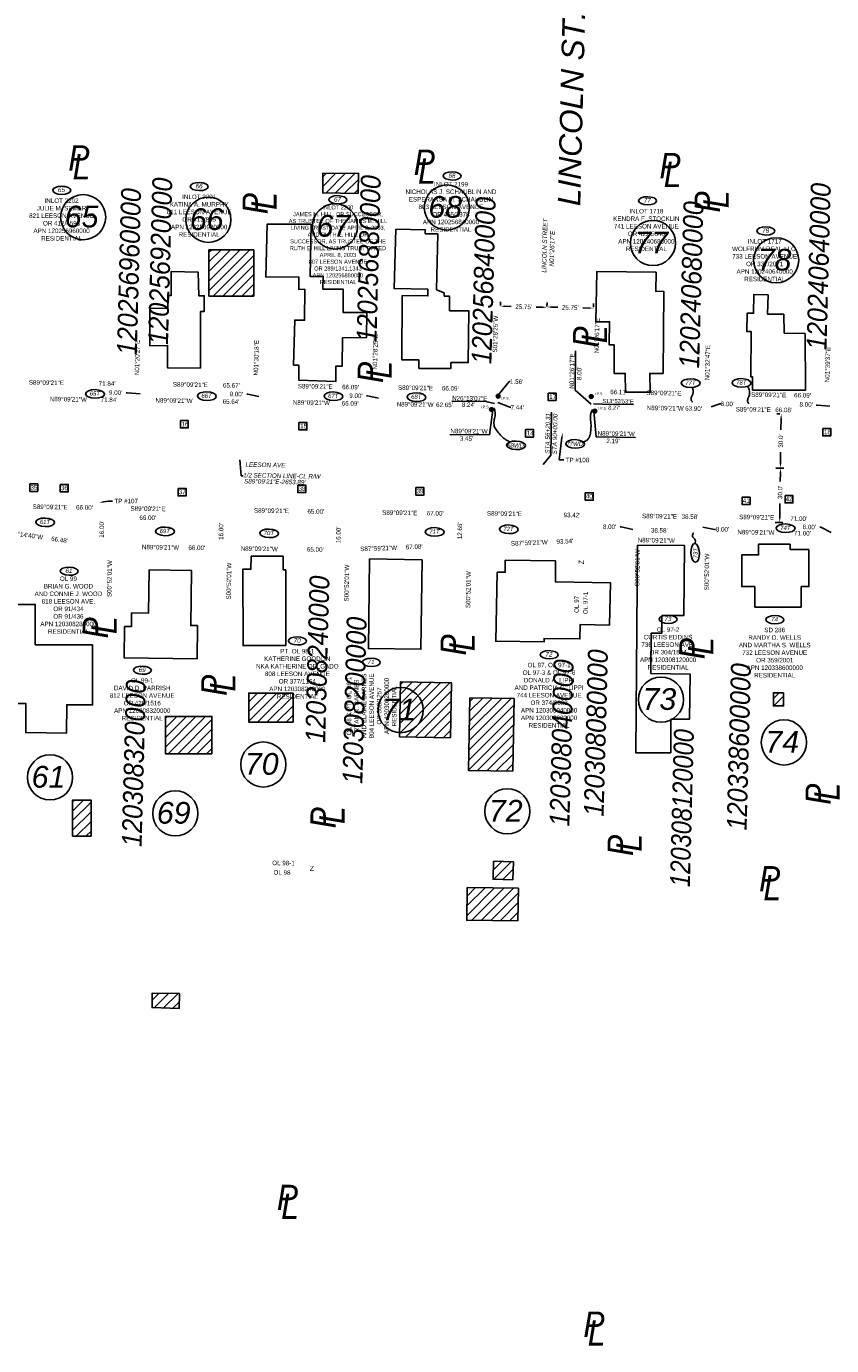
# Model space of a CAD drawing. Header units: feet. Extents: x 1372214 to 1390604, y 439650 to 444412.
# Tile 9 of 12: x 1389238 to 1389683, y 443459 to 444187. Entities that reach past the tile are written whole.
import ezdxf
from ezdxf import colors
from ezdxf.entities.mleader import LeaderData, LeaderLine
from ezdxf.enums import TextEntityAlignment as Align
from ezdxf.math import Vec2, Vec3

# ---------------------------------------------------------------- set-up
doc = ezdxf.new("R2010")
doc.units = ezdxf.units.FT
doc.header["$MEASUREMENT"] = 0
doc.linetypes.add('CL', pattern=[2, 0.3, -0.15, 1.4, -0.15])
for name, color, linetype in [('BD_X_Building', 30, 'Continuous'), ('RW_P_Prelim_RW', 1, 'rowpe'), ('RW_P_Text', 130, 'Continuous'), ('RW_P_Text-Boundary', 20, 'Continuous'), ('RW_X_Text-PropMap', 10, 'Continuous'), ('SC_Shading1', 253, 'Continuous')]:
    doc.layers.add(name, color=color, linetype=linetype)
doc.styles.add('Slanted', font='font31.shx', dxfattribs={"height": 0.14})
doc.styles.add('Slanted-Normal', font='font31.shx', dxfattribs={"height": 0.14})
doc.styles.get("Standard").update_dxf_attribs({"font": 'arial.ttf'})
doc.styles.add('Style-font31', font='font31.shx')
doc.styles.add('Text - CenterTop 0.14 Italic', font='ariali.ttf', dxfattribs={"height": 0.14})
doc.linetypes.add('rowpe', pattern='A,1.95,-0.05,["PE-R/W",Slanted,S=1,R=0,X=0,Y=-0.06],-0.7,1.95', length=4.65)
doc.dimstyles.get("Standard").update_dxf_attribs({"dimtxt": 0.18, "dimasz": 0.18, "dimexe": 0.18, "dimexo": 0.0625, "dimgap": 0.09, "dimtad": 0, "dimtih": 1, "dimtoh": 1, "dimdec": 4, "dimzin": 0, "dimdsep": 46, "dimtxsty": 'Standard', "dimcen": 0.09, "dimadec": 0, "dimazin": 0, "dimtfac": 1, "dimtdec": 4, "dimtofl": 0, "dimtmove": 0, "dimatfit": 3, "dimfxl": 1, "dimtolj": 1, "dimtzin": 0, "dimarcsym": 0})

# ---------------------------------------------------------------- blocks, each defined once
blk = doc.blocks.new('*D846')
at = {"layer": 'Defpoints', "color": 0, "transparency": 16777216}
for p in [(1389654.92, 443943.4), (1389657.57, 443943.36), (1389657.12, 443913.36)]:
    blk.add_point(p, dxfattribs=at)
at = {"layer": 'RW_P_Text', "color": 0, "lineweight": -2, "transparency": 16777216}
for p, q in [((1389656.7, 443943.37), (1389652.42, 443943.44)), ((1389654.88, 443940.9), (1389654.81, 443936.08)), ((1389654.51, 443915.91), (1389654.63, 443923.89)), ((1389656.26, 443913.38), (1389651.98, 443913.44))]:
    blk.add_line(p, q, dxfattribs=at)
at = {"layer": 'RW_P_Text', "color": 0, "transparency": 16777216}
for points in [[(1389654.47, 443940.91), (1389655.3, 443940.89), (1389654.92, 443943.4)], [(1389654.1, 443915.91), (1389654.93, 443915.9), (1389654.48, 443913.4)]]:
    blk.add_solid(points, dxfattribs=at)
at = {"layer": 'RW_P_Text', "color": 0, "transparency": 16777216, "insert": (1389654.72, 443929.98), "char_height": 2.502, "attachment_point": 5, "rotation": 89.15596, "style": 'Style-font31'}
blk.add_mtext("\\A1;30.0'", dxfattribs=at)
blk = doc.blocks.new('*D847')
at = {"layer": 'Defpoints', "color": 0, "transparency": 16777216}
for p in [(1389655.33, 443973.4), (1389655.47, 443973.4), (1389655.02, 443943.4)]:
    blk.add_point(p, dxfattribs=at)
at = {"layer": 'RW_P_Text', "color": 0, "lineweight": -2, "transparency": 16777216}
for p, q in [((1389654.6, 443973.41), (1389652.83, 443973.43)), ((1389655.29, 443970.9), (1389655.2, 443964.49)), ((1389654.93, 443945.9), (1389655.02, 443952.3)), ((1389654.16, 443943.41), (1389652.39, 443943.44))]:
    blk.add_line(p, q, dxfattribs=at)
at = {"layer": 'RW_P_Text', "color": 0, "transparency": 16777216}
for points in [[(1389654.88, 443970.9), (1389655.71, 443970.89), (1389655.33, 443973.4)], [(1389654.51, 443945.91), (1389655.34, 443945.9), (1389654.89, 443943.4)]]:
    blk.add_solid(points, dxfattribs=at)
at = {"layer": 'RW_P_Text', "color": 0, "transparency": 16777216, "insert": (1389655.11, 443958.4), "char_height": 2.502, "attachment_point": 5, "rotation": 89.15596, "style": 'Style-font31'}
blk.add_mtext("\\A1;30.0'", dxfattribs=at)
blk = doc.blocks.new('*D852')
at = {"layer": 'Defpoints', "color": 0, "transparency": 16777216}
for p in [(1389500.04, 444032.46), (1389525.78, 444031.81), (1389525.79, 444032.23)]:
    blk.add_point(p, dxfattribs=at)
at = {"layer": 'RW_P_Text', "color": 0, "lineweight": -2, "transparency": 16777216}
for p, q in [((1389500.06, 444033.33), (1389500.11, 444035.37)), ((1389502.55, 444032.81), (1389506.04, 444032.72)), ((1389523.29, 444032.29), (1389519.8, 444032.38)), ((1389525.81, 444032.68), (1389525.86, 444034.73))]:
    blk.add_line(p, q, dxfattribs=at)
at = {"layer": 'RW_P_Text', "color": 0, "transparency": 16777216}
for points in [[(1389502.56, 444033.23), (1389502.54, 444032.39), (1389500.05, 444032.87)], [(1389523.3, 444032.71), (1389523.28, 444031.87), (1389525.79, 444032.23)]]:
    blk.add_solid(points, dxfattribs=at)
at = {"layer": 'RW_P_Text', "color": 0, "transparency": 16777216, "insert": (1389512.92, 444032.55), "char_height": 2.502, "attachment_point": 5, "rotation": 358.56187, "style": 'Style-font31'}
blk.add_mtext("\\A1;25.75'", dxfattribs=at)
blk = doc.blocks.new('*D853')
at = {"layer": 'Defpoints', "color": 0, "transparency": 16777216}
for p in [(1389525.79, 444032.18), (1389551.53, 444031.53), (1389551.54, 444031.79)]:
    blk.add_point(p, dxfattribs=at)
at = {"layer": 'RW_P_Text', "color": 0, "lineweight": -2, "transparency": 16777216}
for p, q in [((1389525.81, 444033.05), (1389525.86, 444034.93)), ((1389528.3, 444032.37), (1389531.79, 444032.28)), ((1389549.04, 444031.85), (1389545.55, 444031.94)), ((1389551.56, 444032.4), (1389551.6, 444034.29))]:
    blk.add_line(p, q, dxfattribs=at)
at = {"layer": 'RW_P_Text', "color": 0, "transparency": 16777216}
for points in [[(1389528.31, 444032.79), (1389528.29, 444031.95), (1389525.8, 444032.43)], [(1389549.05, 444032.26), (1389549.03, 444031.43), (1389551.54, 444031.79)]]:
    blk.add_solid(points, dxfattribs=at)
at = {"layer": 'RW_P_Text', "color": 0, "transparency": 16777216, "insert": (1389538.67, 444032.11), "char_height": 2.502, "attachment_point": 5, "rotation": 358.56187, "style": 'Style-font31'}
blk.add_mtext("\\A1;25.75'", dxfattribs=at)

msp = doc.modelspace()

# ---------------------------------------------------------------- hatches: boundary and pattern name
at = {"layer": 'SC_Shading1'}
h = msp.add_hatch(dxfattribs=at)
h.set_pattern_fill('ANSI31', color=256, scale=30)
h.paths.add_polyline_path([(1389421.47772, 444095.16357), (1389401.79318, 444095.42113), (1389401.93765, 444106.46238), (1389421.62219, 444106.20481)])
h = msp.add_hatch(dxfattribs=at)
h.set_pattern_fill('ANSI31', color=256, scale=30)
h.paths.add_polyline_path([(1389363.69346, 444038.43193), (1389338.90115, 444038.43193), (1389338.90115, 444064.01594), (1389363.69346, 444064.01594)])
h = msp.add_hatch(dxfattribs=at)
h.set_pattern_fill('ANSI31', color=256, scale=30)
h.paths.add_polyline_path([(1389472.40183, 443794.45531), (1389444.3038, 443795.00492), (1389444.89834, 443825.39979), (1389472.99636, 443824.85018)])
h = msp.add_hatch(dxfattribs=at)
h.set_pattern_fill('ANSI31', color=256, scale=30)
h.paths.add_polyline_path([(1389385.38289, 443803.06112), (1389360.91593, 443803.06112), (1389360.91593, 443819.0879), (1389385.38289, 443819.0879)])
h = msp.add_hatch(dxfattribs=at)
h.set_pattern_fill('ANSI31', color=256, scale=25)
h.paths.add_polyline_path([(1389656.61653, 443819.29876), (1389650.97782, 443819.29876), (1389650.97782, 443811.97259), (1389656.61653, 443811.97259)])
h = msp.add_hatch(dxfattribs=at)
h.set_pattern_fill('ANSI31', color=256, scale=30)
h.paths.add_polyline_path([(1389506.96567, 443715.89989), (1389496.02128, 443716.19487), (1389496.28929, 443726.13833), (1389507.23368, 443725.84335)])
h.paths.add_polyline_path([(1389506.96846, 443775.91647), (1389482.50574, 443776.31876), (1389483.16589, 443816.4617), (1389507.62861, 443816.05941)])
h = msp.add_hatch(dxfattribs=at)
h.set_pattern_fill('ANSI31', color=256, scale=30)
h.paths.add_polyline_path([(1389340.58273, 443785.5481), (1389314.79393, 443785.5481), (1389314.79393, 443806.20066), (1389340.58273, 443806.20066)])
h = msp.add_hatch(dxfattribs=at)
h.set_pattern_fill('ANSI31', color=256, scale=30)
h.paths.add_polyline_path([(1389273.69993, 443740.05166), (1389263.51473, 443740.05166), (1389263.51473, 443759.98577), (1389273.69993, 443759.98577)])
h = msp.add_hatch(dxfattribs=at)
h.set_pattern_fill('ANSI31', color=256, scale=30)
h.paths.add_polyline_path([(1389509.78503, 443693.18717), (1389481.42329, 443693.59035), (1389481.68015, 443711.65931), (1389510.04189, 443711.25613)])
h = msp.add_hatch(dxfattribs=at)
h.set_pattern_fill('ANSI31', color=256, scale=30)
h.paths.add_polyline_path([(1389322.64872, 443653.07494), (1389322.52044, 443644.90106), (1389307.45226, 443645.35169), (1389307.53685, 443653.34872)])

# ---------------------------------------------------------------- linework, layer by layer
at = {"layer": 'BD_X_Building'}
for points in [[(1389421.47772, 444095.16357), (1389401.79318, 444095.42113), (1389401.93765, 444106.46238), (1389421.62219, 444106.20481)], [(1389385.57903, 444000.2995), (1389388.62984, 444000.26889), (1389388.61683, 443991.93517), (1389409.01789, 443991.26262), (1389409.10899, 443999.82209), (1389412.48701, 443999.72983), (1389412.7854, 444015.44415), (1389426.05766, 444015.59082), (1389426.15527, 444029.34573), (1389413.07914, 444029.44351), (1389413.12748, 444042.23807), (1389401.9114, 444042.33585), (1389402.05827, 444049.28707), (1389394.91925, 444049.26368), (1389395.35428, 444078.20959), (1389371.14667, 444078.28781), (1389370.36398, 444049.00521), (1389388.53875, 444049.08343), (1389388.53689, 444042.15857), (1389391.90562, 444042.23679), (1389391.74945, 444025.09023), (1389386.34406, 444025.16846)], [(1389468.8695, 444038.48337), (1389468.87879, 444040.25826), (1389464.76735, 444041.95026), (1389465.45336, 444072.82623), (1389458.49096, 444072.9036), (1389458.49096, 444075.14614), (1389442.2441, 444075.37825), (1389441.23832, 444042.59305), (1389459.96059, 444042.28356), (1389459.96059, 444038.57222), (1389445.7253, 444038.72696), (1389445.64536, 444003.14869), (1389455.04043, 444003.15889), (1389454.99116, 443998.5025), (1389472.65746, 443998.5025), (1389472.65746, 444001.70369), (1389482.31559, 444001.70369), (1389482.67533, 444030.29036), (1389471.98631, 444030.38771), (1389471.93705, 444038.40004)], [(1389363.69346, 444038.43193), (1389338.90115, 444038.43193), (1389338.90115, 444064.01594), (1389363.69346, 444064.01594)], [(1389668.61344, 444017.85291), (1389668.84025, 443986.55904), (1389639.49589, 443986.55904), (1389639.50797, 443993.8359), (1389638.56075, 443993.8359), (1389638.72249, 444018.88809), (1389636.29634, 444018.88809), (1389636.44786, 444028.96397), (1389640.08709, 444028.96397), (1389640.16238, 444039.34339), (1389648.04598, 444039.11595), (1389647.81824, 444028.43384), (1389656.68718, 444028.43384), (1389656.91492, 444017.97874)], [(1389670.65052, 443898.49961), (1389670.65052, 443877.94304), (1389666.38156, 443877.94304), (1389666.38156, 443866.57817), (1389640.70618, 443866.57817), (1389640.70618, 443877.94304), (1389633.52755, 443877.94304), (1389633.52755, 443895.42501), (1389642.851, 443895.42501), (1389642.851, 443901.36), (1389660.24914, 443901.36), (1389660.24914, 443898.49961)], [(1389381.34953, 443845.35509), (1389381.34953, 443887.17462), (1389379.972, 443887.17462), (1389379.972, 443894.744), (1389362.255, 443894.705), (1389362.13923, 443887.55766), (1389357.6476, 443887.58232), (1389357.79354, 443845.33936)], [(1389560.43771, 443856.64768), (1389561.0131, 443879.94155), (1389530.4789, 443880.5295), (1389530.58115, 443892.14348), (1389502.77707, 443892.53077), (1389502.70829, 443885.895), (1389498.33935, 443885.89882), (1389497.50833, 443847.72431), (1389524.32057, 443847.44883), (1389524.25178, 443849.30875), (1389544.05234, 443849.07026), (1389544.17505, 443857.08259)], [(1389472.40183, 443794.45531), (1389444.3038, 443795.00492), (1389444.89834, 443825.39979), (1389472.99636, 443824.85018)], [(1389385.38289, 443803.06112), (1389360.91593, 443803.06112), (1389360.91593, 443819.0879), (1389385.38289, 443819.0879)], [(1389656.61653, 443819.29876), (1389650.97782, 443819.29876), (1389650.97782, 443811.97259), (1389656.61653, 443811.97259)], [(1389506.96846, 443775.91647), (1389482.50574, 443776.31876), (1389483.16589, 443816.4617), (1389507.62861, 443816.05941)], [(1389340.58273, 443785.5481), (1389314.79393, 443785.5481), (1389314.79393, 443806.20066), (1389340.58273, 443806.20066)], [(1389273.69993, 443740.05166), (1389263.51473, 443740.05166), (1389263.51473, 443759.98577), (1389273.69993, 443759.98577)], [(1389506.96567, 443715.89989), (1389496.02128, 443716.19487), (1389496.28929, 443726.13833), (1389507.23368, 443725.84335)], [(1389509.78503, 443693.18717), (1389481.42329, 443693.59035), (1389481.68015, 443711.65931), (1389510.04189, 443711.25613)], [(1389322.64872, 443653.07494), (1389322.52044, 443644.90106), (1389307.45226, 443645.35169), (1389307.53685, 443653.34872)]]:
    msp.add_lwpolyline(points, close=True, dxfattribs=at)
for points, elevation in [([(1389334.137, 443998.685), (1389334.1827, 444029.85716), (1389336.31511, 444030.0153), (1389336.31511, 444038.61728), (1389333.23548, 444038.61728), (1389332.99844, 444051.63843), (1389317.91633, 444051.9543), (1389317.99534, 444038.775), (1389316.12041, 444038.77245), (1389316.12041, 444031.69285), (1389306.19085, 444031.78552), (1389306.16854, 444011.00159), (1389316.02467, 444011.1725), (1389315.92614, 443998.84557)], 786.505), ([(1389575.779, 443900.837), (1389574.89795, 443786.12457), (1389594.27742, 443786.12457), (1389594.3081, 443804.65534), (1389604.67827, 443804.76672), (1389605.01292, 443829.50601), (1389583.26957, 443829.84058), (1389583.46292, 443852.23616), (1389589.27267, 443852.1928), (1389589.34239, 443861.895), (1389601.4118, 443861.895), (1389601.76689, 443900.72548)], 788.257), ([(1389456.754, 443892.784), (1389427.72633, 443893.20729), (1389427.07915, 443843.72586), (1389456.10682, 443843.30257)], 787.945), ([(1389305.852, 443887.145), (1389329.19074, 443886.85475), (1389328.81227, 443856.42148), (1389332.53552, 443856.37518), (1389332.30728, 443838.02244), (1389292.05452, 443838.52304), (1389292.27046, 443855.88714), (1389295.99554, 443855.84081), (1389296.08993, 443863.43058), (1389305.55562, 443863.31286)], 792.296)]:
    msp.add_lwpolyline(points, close=True, dxfattribs=dict(at, elevation=elevation))
for points in [[(1389590.11113, 443995.72813), (1389590.35468, 444041.03072), (1389585.97924, 444041.1523), (1389586.10101, 444051.59762), (1389553.41116, 444052.08311), (1389552.80416, 444024.14858), (1389560.46001, 444024.27017), (1389560.21647, 444011.51727), (1389563.01166, 444011.51727), (1389562.99214, 443995.7749), (1389569.09505, 443995.72813), (1389569.16854, 443985.357), (1389582.921, 443985.357), (1389582.6413, 443995.72813), (1389590.11113, 443995.72813)], [(1389218.49748, 443868.06724), (1389242.82806, 443868.06724), (1389242.82806, 443845.76445), (1389274.47616, 443845.76445), (1389274.52352, 443812.52907), (1389260.24268, 443812.63408), (1389260.13764, 443796.99629), (1389237.56048, 443797.3113), (1389237.56048, 443813.3687), (1389218.49748, 443813.3687), (1389218.49748, 443868.06724)]]:
    msp.add_lwpolyline(points, dxfattribs=at)
at = {"layer": 'RW_P_Text'}
for p in [(1389528.29799, 443974.33538), (1389523.61251, 443945.33513)]:
    msp.add_line(p, (1389527.95153, 443950.65007), dxfattribs=at)
at = {"layer": 'RW_P_Text', "const_width": 0.378}
for points in [[(1389606.03348, 443980.03454, 1), (1389606.41148, 443980.03454, 1)], [(1389637.25449, 443979.11782, 1), (1389637.63249, 443979.11782, 1)], [(1389496.6264, 443976.44881, 1), (1389496.2484, 443976.44881, 1)], [(1389551.14632, 443975.56502, 1), (1389550.76832, 443975.56502, 1)], [(1389606.94486, 443907.48073, 1), (1389606.57724, 443907.56868, 1)]]:
    msp.add_lwpolyline(points, format="xyb", close=True, dxfattribs=at)
at = {"layer": 'RW_P_Text'}
for centre, major_axis in [((1389473.42286, 444104.85421), (4.9666, -0.06735)), ((1389257.48098, 444096.89833), (4.9666, -0.06735)), ((1389333.56998, 444098.98447), (4.9666, -0.06735)), ((1389410.12878, 444091.68888), (4.9666, -0.06735)), ((1389581.45649, 444091.12148), (4.9666, -0.06735)), ((1389646.87871, 444074.46935), (4.9666, -0.06735)), ((1389605.28177, 443990.37423), (5.21405, -0.119)), ((1389633.4161, 443990.49862), (5.21405, -0.119)), ((1389275.92373, 443984.40206), (5.21405, -0.119)), ((1389337.71594, 443983.17926), (5.21405, -0.119)), ((1389407.7641, 443983.10362), (5.21405, -0.119)), ((1389453.65899, 443982.6183), (5.21405, -0.119)), ((1389508.72103, 443955.98259), (5.21405, -0.119)), ((1389541.41383, 443956.77586), (5.21405, -0.119)), ((1389248.3446, 443913.46216), (5.21405, -0.119)), ((1389657.77746, 443910.17742), (5.21405, -0.119)), ((1389314.62076, 443908.4557), (5.21405, -0.119)), ((1389372.17493, 443907.37975), (5.21405, -0.119)), ((1389463.72605, 443908.15377), (5.21405, -0.119)), ((1389504.68537, 443909.59564), (5.21405, -0.119)), ((1389607.76165, 443896.56752), (-0.22164, 5.21069)), ((1389261.59812, 443886.46441), (4.9666, -0.06735)), ((1389592.85429, 443859.88381), (4.9666, -0.06735)), ((1389651.80556, 443859.65755), (4.9666, -0.06735)), ((1389387.83146, 443847.94519), (4.9666, -0.06735)), ((1389527.04893, 443840.28096), (4.9666, -0.06735)), ((1389302.08345, 443831.76154), (4.9666, -0.06735)), ((1389428.67394, 443836.08709), (4.9666, -0.06735))]:
    msp.add_ellipse(centre, major_axis=major_axis, ratio=0.456699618, dxfattribs=at)
for points in [[(1389606.22248, 443980.03454), (1389605.56267, 443980.78722), (1389605.48434, 443981.66408), (1389605.72913, 443982.72814), (1389606.39382, 443984.3216), (1389606.65731, 443986.13294), (1389606.48869, 443987.11856), (1389605.97575, 443988.00053)], [(1389637.44349, 443979.11782), (1389636.78369, 443979.87051), (1389636.70535, 443980.74736), (1389636.95014, 443981.81143), (1389637.61484, 443983.40488), (1389637.87833, 443985.21622), (1389637.63951, 443986.73817), (1389636.66849, 443988.57775)], [(1389496.4374, 443976.44881), (1389496.73241, 443976.04269), (1389497.0298, 443974.88311), (1389497.08914, 443972.26678), (1389496.55369, 443969.53131), (1389496.67272, 443966.67715), (1389497.83298, 443964.38756), (1389500.1781, 443961.61183), (1389502.41685, 443959.50387), (1389505.2388, 443957.81872)], [(1389550.95732, 443975.56502), (1389550.46399, 443974.58929), (1389549.93614, 443972.80137), (1389549.93614, 443969.95853), (1389550.14164, 443968.14125), (1389550.03057, 443964.64112), (1389549.64967, 443961.81666), (1389548.03023, 443958.90867), (1389545.91914, 443957.8939)], [(1389606.76105, 443907.52471), (1389606.39448, 443906.85266), (1389606.33489, 443905.67526), (1389606.75325, 443904.91162), (1389607.5209, 443904.11582), (1389607.87808, 443902.96938), (1389607.66984, 443901.77309)]]:
    msp.add_spline(points, degree=3, dxfattribs=at)
at = {"layer": 'RW_P_Text-Boundary', "const_width": 1.05}
for points in [[(1389498.27864, 443983.14551, 1), (1389499.32864, 443983.14551, 1)], [(1389549.78986, 443982.94586, 1), (1389550.83986, 443982.94586, 1)], [(1389494.64031, 443975.75748, 1), (1389495.69031, 443975.75748, 1)], [(1389551.77682, 443974.91572, 1), (1389552.82682, 443974.91572, 1)]]:
    msp.add_lwpolyline(points, format="xyb", close=True, dxfattribs=at)
at = {"layer": 'RW_P_Text-Boundary'}
for points in [[(1389526.39176, 443984.88303), (1389530.8058, 443984.88303), (1389530.8058, 443980.7753), (1389526.39176, 443980.7753)], [(1389323.08436, 443969.70237), (1389327.49841, 443969.70237), (1389327.49841, 443965.59463), (1389323.08436, 443965.59463)], [(1389388.65256, 443968.63086), (1389393.0666, 443968.63086), (1389393.0666, 443964.52313), (1389388.65256, 443964.52313)], [(1389513.99352, 443964.68032), (1389518.40756, 443964.68032), (1389518.40756, 443960.57258), (1389513.99352, 443960.57258)], [(1389678.3376, 443965.33138), (1389682.75164, 443965.33138), (1389682.75164, 443961.22364), (1389678.3376, 443961.22364)], [(1389239.86477, 443934.64191), (1389244.27882, 443934.64191), (1389244.27882, 443930.53417), (1389239.86477, 443930.53417)], [(1389256.67828, 443934.37024), (1389261.09233, 443934.37024), (1389261.09233, 443930.26251), (1389256.67828, 443930.26251)], [(1389388.04256, 443933.99442), (1389392.4566, 443933.99442), (1389392.4566, 443929.88668), (1389388.04256, 443929.88668)], [(1389321.86474, 443932.15319), (1389326.27878, 443932.15319), (1389326.27878, 443928.04545), (1389321.86474, 443928.04545)], [(1389453.34102, 443932.61221), (1389457.75506, 443932.61221), (1389457.75506, 443928.50448), (1389453.34102, 443928.50448)], [(1389546.94465, 443929.7945), (1389551.35869, 443929.7945), (1389551.35869, 443925.68677), (1389546.94465, 443925.68677)], [(1389633.74676, 443927.34794), (1389638.1608, 443927.34794), (1389638.1608, 443923.2402), (1389633.74676, 443923.2402)], [(1389657.42302, 443928.26777), (1389661.83707, 443928.26777), (1389661.83707, 443924.16003), (1389657.42302, 443924.16003)]]:
    msp.add_lwpolyline(points, close=True, dxfattribs=at)
for centre in [(1389498.80364, 443983.14551), (1389550.31486, 443982.94586), (1389495.16531, 443975.75748), (1389552.30182, 443974.91572)]:
    msp.add_circle(centre, 1.05, dxfattribs=at)
at = {"layer": 'RW_X_Text-PropMap'}
for centre in [(1389269.3527, 444082.06621), (1389470.45654, 444087.41717), (1389338.54555, 444080.6395), (1389408.61201, 444076.95), (1389584.39029, 444067.78272), (1389652.5567, 444058.25549), (1389588.86523, 443815.49468), (1389444.90048, 443809.69339), (1389656.8145, 443791.84385), (1389368.99331, 443779.63606), (1389251.0617, 443772.52293), (1389320.30206, 443752.61618), (1389503.92858, 443753.75573)]:
    msp.add_circle(centre, 12.48, dxfattribs=at)

# ---------------------------------------------------------------- texts
at = {"layer": 'RW_P_Text', "style": 'Text - CenterTop 0.14 Italic'}
for s, p in [('68', (1389473.28307, 444103.8682)), ('65', (1389257.34119, 444095.91232)), ('66', (1389333.43019, 444097.99846)), ('67', (1389409.98899, 444090.70287)), ('77', (1389581.3167, 444090.13547)), ('78', (1389646.73892, 444073.48334)), ('61', (1389261.45833, 443885.4784)), ('73', (1389592.7145, 443858.8978)), ('74', (1389651.66577, 443858.67154)), ('70', (1389387.69167, 443846.95918)), ('72', (1389526.90914, 443839.29495)), ('69', (1389301.94366, 443830.77553)), ('71', (1389428.53415, 443835.10108))]:
    msp.add_text(s, height=2.5, dxfattribs=at).set_placement(p, align=Align.CENTER)
for s, rotation, p in [('LINCOLN STREET', 88.54262113, (1389525.35389, 444051.35077)), ('N01%%D26\'17"E', 88.54262113, (1389529.57315, 444054.76203)), ('STA 56+20.31', 89.003496, (1389527.28374, 443951.38283)), ('STA 90+00.00', 89.003496, (1389531.25818, 443951.00216)), ('LEESON AVE', 359.003496, (1389359.05261, 443944.13794)), ('S89%%D09\'21"E-2653.89\'', 359.003496, (1389358.28828, 443934.95229))]:
    msp.add_text(s, height=2.5, rotation=rotation, dxfattribs=at).set_placement(p)
at = {"layer": 'RW_P_Text', "style": 'Text - CenterTop 0.14 Italic', "width": 0.9}
for s, p in [('65T', (1389275.78394, 443983.41605)), ('77T', (1389605.14198, 443989.38822)), ('78T', (1389633.2763, 443989.51261)), ('66T', (1389337.57615, 443982.19325)), ('67T', (1389407.62431, 443982.11761)), ('68T', (1389453.5192, 443981.63229)), ('68WD', (1389508.44303, 443954.77516)), ('77WD', (1389541.13583, 443955.56844)), ('61T', (1389248.20481, 443912.47615)), ('69T', (1389314.48097, 443907.46969)), ('70T', (1389372.03514, 443906.39374)), ('71T', (1389463.58626, 443907.16776)), ('72T', (1389504.54557, 443908.60963)), ('74T', (1389657.63767, 443909.19141))]:
    msp.add_text(s, height=2.4, dxfattribs=at).set_placement(p, align=Align.CENTER)
msp.add_text('1/2 SECTION LINE-CL R/W', height=2.5, rotation=359.003496, dxfattribs=at).set_placement((1389357.83867, 443938.28147))
msp.add_text('73T', height=2.4, rotation=90, dxfattribs=at).set_placement((1389609.05663, 443896.42773), align=Align.CENTER)
at = {"layer": 'RW_P_Text', "attachment_point": 1, "style": 'Slanted'}
for s, width, heights, insert, char_height in [('\\A1;\\pxqc;INLOT 2201\\PKATINA A. MURPHY\\P811 LEESON AVENUE\\POR 413/825\\P{\\A0;APN 120256920000\\PRESIDENTIAL}', 65.3297739, [40.04725], (1389300.83067, 444094.54897), 2.5), ('\\A1;\\pxqc;INLOT 2199\\PNICHOLAS J. SCHAUBLIN AND ESPERANSA M. SCHAUBLIN\\P803 LEESON AVENUE\\POR 405/1378\\P{\\A0;APN 120256840000\\PRESIDENTIAL}', 68.852767, [49.10384], (1389438.30551, 444101.53443), 2.5), ('\\A1;\\pxqc;INLOT 2202\\PJULIE M. SEMER\\P821 LEESON AVENUE\\POR 412/4598\\P{\\A0;APN 120256960000\\PRESIDENTIAL}', 65.3297739, [40.04725], (1389224.74168, 444092.46283), 2.5), ('\\A1;\\pxqc;INLOT 2200\\P{\\W0.9;JAMES M. HILL, OR SUCCESSOR, AS TRUSTEE OF THE JAMES M. HILL LIVING TRUST DATE APRIL 8, 2003, AND RUTH E. HILL, OR SUCCESSOR, AS TRUSTEE OF THE RUTH E. HILL LIVING TRUST} DATED APRIL 8, 2003\\P807 LEESON AVENUE\\POR 289/1341,1343\\P{\\A0;APN} 120256880000\\PRESIDENTIAL', 47.6382723, [49.10384], (1389386.41171, 444088.58701), 2.25), ('\\A1;\\pxqc;INLOT 1718\\PKENDRA F. STOCKLIN\\P741 LEESON AVENUE\\POR 422/5640\\P{\\A0;APN 120240680000\\PRESIDENTIAL}', 68.852767, [49.10384], (1389546.33915, 444086.63193), 2.5), ('\\A1;\\pxqc;INLOT 1717\\PWOLFRUM REAL LLC.\\P733 LEESON AVENUE\\POR 337/2071\\P{\\A0;APN 120240640000\\PRESIDENTIAL}', 68.852767, [49.10384], (1389611.76136, 444069.9798), 2.5), ('\\A1;\\pxqc;OL 99\\PBRIAN G. WOOD\\PAND CONNIE J. WOOD\\P818 LEESON AVE.\\POR 91/434\\POR 91/436\\P{\\A0;APN 120308280000\\PRESIDENTIAL}', 65.3297739, [40.04725], (1389228.52571, 443883.55473), 2.5), ('\\A1;\\pxqc;OL 97-2\\PCURTIS EDDINS\\P736 LEESON AVE.\\POR 304/1834\\P{\\A0;APN 120308120000\\PRESIDENTIAL}', 65.3297739, [40.04725], (1389560.11499, 443855.44831), 2.5), ('\\A1;\\pxqc;SD 286\\PRANDY D. WELLS\\PAND MARTHA S. WELLS\\P732 LEESON AVENUE\\POR 359/2001\\P{\\A0;APN 120338600000\\PRESIDENTIAL}', 65.3297739, [40.04725], (1389619.06625, 443855.22204), 2.5), ('\\A1;\\pxqc;PT. OL 98-1\\PKATHERINE GOODLIN\\PNKA KATHERINE DELGADO\\P808 LEESON AVENUE\\POR 377/1164\\P{\\A0;APN 120308240000\\PRESIDENTIAL}', 65.3297739, [40.04725], (1389355.09216, 443843.50969), 2.5), ('\\A1;\\pxqc;OL 97, OL 97-1\\POL 97-3 & OL 97-6\\PDONALD A. LIPPI\\PAND PATRICIA G. LIPPI\\P744 LEESON AVENUE\\POR 374/2638\\P{\\A0;APN 120308040000\\PAPN 120308080000\\PRESIDENTIAL}', 65.3297739, [40.04725], (1389494.30962, 443835.84546), 2.5), ('\\A1;\\pxqc;OL 99-1\\PDAVID D. PARRISH\\P812 LEESON AVENUE\\POR 420/1516\\P{\\A0;APN 120308320000\\PRESIDENTIAL}', 65.3297739, [40.04725], (1389269.34415, 443827.32604), 2.5)]:
    msp.add_mtext_dynamic_manual_height_columns(s, width=width, gutter_width=0.7, heights=heights, dxfattribs=dict(at, insert=insert, char_height=char_height))
for s, width, heights, insert, char_height, rotation in [('\\A1;\\pxqc;Z', 32.3551037, [4.48565], (1389543.25861, 443875.26676), 2.8, 89.49391688), ('\\A1;OL 97', 32.3551037, [4.48565], (1389540.90204, 443863.42178), 2.5, 89.49391688), ('\\A1;\\pxqc;OL 97-1', 32.3551037, [4.48565], (1389545.71655, 443852.75267), 2.5, 89.49391688), ('\\A1;\\pxqc;OL 98 & PT. OL 98-1\\PRYAN N. BARNES\\PAND ELAINE BARNES\\P804 LEESON AVENUE\\POR 368/1257\\P{\\A0;APN 120308200000\\PRESIDENTIAL}', 65.3297739, [40.04725], (1389415.07773, 443779.34392), 2.5, 90), ('\\A1;\\pxqc;OL 98-1', 32.3551037, [4.48565], (1389363.95279, 443726.60467), 2.5, 359.49391688), ('\\A1;\\pxqc;Z', 32.3551037, [4.48565], (1389379.67195, 443723.75105), 2.8, 359.49391688), ('\\A1;OL 98', 32.3551037, [4.48565], (1389374.62229, 443721.27516), 2.5, 359.49391688)]:
    msp.add_mtext_dynamic_manual_height_columns(s, width=width, gutter_width=0.7, heights=heights, dxfattribs=dict(at, insert=insert, char_height=char_height, rotation=rotation))
at = {"layer": 'RW_P_Text-Boundary', "style": 'Slanted-Normal'}
for s, rotation, p in [('S01°28\'25"W', 88.52634069, (1389498.21728, 444007.25799)), ('N01°26\'17"E', 88.56186692, (1389554.40303, 444006.80804)), ('N01°20\'27"E', 88.65917911, (1389300.25714, 443994.70152)), ('N01°28\'25"E', 88.52634069, (1389431.79303, 443997.81231)), ('N01°30\'18"E', 88.49507359, (1389366.05289, 443994.54768)), ('N01°32\'47"E', 88.45356313, (1389615.53451, 443991.88988)), ('N01°39\'37"E', 88.33972955, (1389681.92533, 443990.80157)), ('N01°26\'17"E', 89.17389516, (1389540.68906, 443987.27335)), ("1.56'", 359.15591522, (1389505.34441, 443990.01359)), ("8.00'", 89.17389516, (1389544.83454, 443992.0699)), ('S89°09\'21"E', 359.15591522, (1389239.29939, 443989.53663)), ("71.84'", 359.15595938, (1389277.91461, 443988.97137)), ("9.00'", 359.15591522, (1389283.61094, 443983.95508)), ("65.67'", 359.15595938, (1389346.65817, 443987.95862)), ("9.00'", 359.15591522, (1389350.28096, 443983.13195)), ('S89°09\'21"E', 359.15591522, (1389387.96879, 443987.45362)), ("66.09'", 359.15595938, (1389412.52684, 443986.98822)), ('S89°09\'21"E', 359.15591522, (1389443.42187, 443986.63558)), ("66.09'", 359.15595938, (1389467.6782, 443986.30647)), ("66.11'", 359.15595938, (1389560.74407, 443984.26342)), ('S89°09\'21"E', 359.15595938, (1389580.77673, 443983.79467)), ('S89°09\'21"E', 359.15595938, (1389638.65537, 443982.81905)), ("66.09'", 359.15595938, (1389662.45226, 443982.49502)), ('N89°09\'21"W', 359.15591522, (1389250.85466, 443980.37684)), ("71.84'", 359.15595938, (1389278.9715, 443979.97353)), ("65.64'", 359.15595938, (1389346.43468, 443978.96093)), ('N89°09\'21"W', 359.15591522, (1389385.24135, 443978.50064)), ("66.09'", 359.15595938, (1389412.29291, 443977.99069)), ("9.00'", 359.15591522, (1389416.47844, 443982.21095)), ("7.44'", 359.15591522, (1389505.63116, 443975.73086)), ('17', 0.10468265, (1389527.03326, 443981.65186)), ("8.00'", 359.15591522, (1389621.84918, 443977.69634)), ("8.00'", 359.15591522, (1389665.44226, 443977.4302)), ('S89°09\'21"E', 359.15595938, (1389630.14285, 443974.71735)), ("66.08'", 359.15595938, (1389652.02922, 443974.38543)), ('16', 0.10468265, (1389323.72587, 443966.47119)), ('15', 0.10468265, (1389389.29406, 443965.39969)), ('N89°09\'21"W', 359.17389516, (1389472.41405, 443962.73136)), ('14', 0.10468265, (1389514.63502, 443961.44914)), ('N89°09\'21"W', 359.17389516, (1389553.80082, 443961.36936)), ('18', 0.10468265, (1389678.9791, 443962.1002)), ("3.45'", 359.17389516, (1389477.60851, 443958.54613)), ("2.19'", 359.17389516, (1389558.59737, 443957.22388)), ('S89°09\'21"E', 359.15591522, (1389241.40106, 443920.8491)), ("66.00'", 359.15595938, (1389265.40944, 443920.51717)), ('S89°09\'21"E', 359.15591522, (1389295.48909, 443919.88362)), ('S89°09\'21"E', 359.15591522, (1389363.76837, 443918.7908)), ("65.00'", 359.15595938, (1389393.35858, 443918.26312)), ('S89°09\'21"E', 359.15591522, (1389434.67922, 443917.64862)), ("67.00'", 359.15595938, (1389459.35142, 443917.29089)), ('S89°09\'21"E', 359.15591522, (1389492.5888, 443917.15439)), ("16.00'", 89.13305556, (1389280.77671, 443904.91442)), ("66.00'", 359.15595938, (1389300.40981, 443914.82593)), ("16.00'", 89.13305556, (1389346.76178, 443903.71942)), ("12.66'", 89.13305556, (1389478.77426, 443904.07263)), ("93.42'", 359.15595938, (1389535.00269, 443916.31002)), ("8.00'", 359.15591522, (1389556.73363, 443909.82796)), ('S89°09\'21"E', 359.15595938, (1389578.34258, 443915.74513)), ("38.58'", 359.15595938, (1389600.22895, 443915.4132)), ('S89°09\'21"E', 359.15595938, (1389632.0569, 443915.19594)), ("71.00'", 359.15595932, (1389660.32961, 443914.33001)), ("8.00'", 359.15591522, (1389667.16478, 443909.6922)), ('N82°14\'40"W', 352.42386076, (1389226.64287, 443906.65062)), ("66.48'", 352.42386076, (1389251.5389, 443903.19687)), ("16.00'", 89.13305556, (1389411.61401, 443901.83268)), ('N89°09\'21"W', 359.15595938, (1389575.94299, 443902.43095)), ("38.58'", 359.15595938, (1389583.2604, 443907.8283)), ("8.00'", 359.15591522, (1389619.15797, 443908.38776)), ('N89°09\'21"W', 359.15595938, (1389631.0562, 443906.84787)), ("71.00'", 359.15595938, (1389662.40081, 443906.25093)), ('N89°09\'21"W', 359.15591522, (1389301.82519, 443898.5633)), ("66.00'", 359.15594407, (1389327.54795, 443898.23042)), ('N89°09\'21"W', 359.15591522, (1389356.42488, 443897.77313)), ("65.00'", 359.15594407, (1389393.04084, 443897.26553)), ('S87°59\'21"W', 2.17734201, (1389422.61072, 443897.48676)), ("67.08'", 2.17734201, (1389447.78014, 443898.53016)), ('S87°59\'21"W', 2.17734201, (1389505.93642, 443900.52262)), ("93.54'", 2.17734201, (1389531.10584, 443901.56602)), ('S00°52\'01"W', 89.13305555, (1389576.86254, 443878.19461)), ('S00°52\'01"W', 89.13305556, (1389284.99951, 443872.14119)), ('S00°52\'01"W', 89.13305556, (1389351.02227, 443870.79122)), ('S00°52\'01"W', 89.13305555, (1389615.24159, 443875.82672)), ('S00°52\'01"W', 89.13305556, (1389416.1424, 443869.70722)), ('S00°52\'01"W', 89.13305556, (1389483.38228, 443866.07866))]:
    msp.add_text(s, height=2.5, rotation=rotation, dxfattribs=at).set_placement(p)
at = {"layer": 'RW_P_Text-Boundary', "linetype": 'CL', "lineweight": -3, "style": 'Slanted-Normal'}
for s, p in [('S89°09\'21"E', (1389318.94404, 443988.43092)), ('N89°09\'21"W', (1389309.31194, 443979.64377))]:
    msp.add_text(s, height=2.5, rotation=359.15595938, dxfattribs=at).set_placement(p)
at = {"layer": 'RW_P_Text-Boundary'}
for p in [(1389552.17589, 443983.73135), (1389489.20623, 443976.48984), (1389500.34538, 443981.27233), (1389554.16285, 443975.70121)]:
    msp.add_text('I.P.S.', height=1.4, dxfattribs=at).set_placement(p)
at = {"layer": 'RW_P_Text-Boundary', "style": 'Slanted-Normal', "width": 0.9}
for s, height, rotation, p in [('N89°09\'21"W', 2.5, 359.15591522, (1389442.66365, 443977.52815)), ("62.65'", 2.5, 359.15595938, (1389464.48539, 443977.17461)), ('N26°13\'07"E', 2.5, 359.17389516, (1389473.38123, 443980.85753)), ("8.24'", 2.5, 359.17389516, (1389478.72392, 443977.2649)), ('S13°53\'53"E', 2.25, 359.17389516, (1389556.41365, 443979.40076)), ("8.27'", 2.25, 359.17389516, (1389559.64766, 443975.72392)), ('N89°09\'21"W', 2.5, 359.15595938, (1389580.97088, 443975.45925)), ("63.90'", 2.5, 359.15595938, (1389602.22089, 443975.12733)), ('35', 2.5, 0.10468265, (1389240.22026, 443931.48233)), ('36', 2.5, 0.10468265, (1389257.03377, 443931.21066)), ('37', 2.5, 0.10468265, (1389322.22023, 443928.99361)), ('38', 2.5, 0.10468265, (1389388.39805, 443930.83484)), ('39', 2.5, 0.10468265, (1389453.69651, 443929.45263)), ('40', 2.5, 0.10468265, (1389547.30014, 443926.63492)), ('41', 2.5, 0.10468265, (1389634.10225, 443924.18836)), ('42', 2.5, 0.10468265, (1389657.77852, 443925.10819))]:
    msp.add_text(s, height=height, rotation=rotation, dxfattribs=at).set_placement(p)
at = {"layer": 'RW_X_Text-PropMap', "style": 'Text - CenterTop 0.14 Italic'}
msp.add_text('LINCOLN ST.', height=12.5, rotation=88.54262115, dxfattribs=at).set_placement((1389544.22153, 444088.06876))
at = {"layer": 'RW_X_Text-PropMap', "style": 'Text - CenterTop 0.14 Italic', "width": 0.9}
for s, p in [('P', (1389261.11632, 444107.75939)), ('L', (1389263.50102, 444102.91565)), ('P', (1389452.12729, 444105.40925)), ('P', (1389587.97541, 444103.57107)), ('L', (1389454.51198, 444100.56551)), ('L', (1389590.36011, 444098.72733)), ('P', (1389643.07547, 443709.49023)), ('L', (1389645.46016, 443704.64649)), ('P', (1389376.44396, 443533.40907)), ('L', (1389378.82866, 443528.56533)), ('P', (1389545.9456, 443463.39434)), ('L', (1389548.33029, 443458.55061))]:
    msp.add_text(s, height=14, dxfattribs=at).set_placement(p)
at = {"layer": 'RW_X_Text-PropMap', "style": 'Text - CenterTop 0.14 Italic'}
for s, height, rotation, width, p in [('120256880000', 11, 88.5, 0.9, (1389431.52008, 444012.87029)), ('120256960000', 11, 88.5, 0.9, (1389298.98133, 444005.65594)), ('120256920000', 11, 88.5, 0.9, (1389316.25006, 444011.51905)), ('L', 14, 90, 0.9, (1389376.29694, 444086.04264)), ('P', 14, 90, 0.9, (1389621.41897, 444084.61695)), ('L', 14, 90, 0.9, (1389626.2627, 444087.00164)), ('120240640000', 11, 88.5, 0.9, (1389680.3414, 444008.53779)), ('P', 14, 90, 0.9, (1389371.45321, 444083.65795)), ('120256840000', 11, 88.5, 0.9, (1389495.0606, 444000.761)), ('120240680000', 11, 88.5, 0.9, (1389609.92111, 443998.44585)), ('P', 14, 90, 0.9, (1389554.21909, 444009.97957)), ('L', 14, 90, 0.9, (1389559.06283, 444012.36426)), ('P', 14, 90, 0.9, (1389435.09849, 443990.41842)), ('L', 14, 90, 0.9, (1389439.94222, 443992.80311)), ('120308240000', 11, 88.5, 0.9, (1389403.15688, 443791.57458)), ('P', 14, 90, 0.9, (1389283.10942, 443849.27447)), ('L', 14, 90, 0.9, (1389287.95316, 443851.65917)), ('120308200000', 11, 88.5, 0.9, (1389423.71091, 443768.82013)), ('P', 14, 90, 0.9, (1389480.98934, 443839.8419)), ('L', 14, 90, 0.9, (1389485.83308, 443842.2266)), ('P', 14, 90, 0.9, (1389612.97313, 443837.77274)), ('L', 14, 90, 0.9, (1389617.81687, 443840.15743)), ('120308080000', 11, 88.5, 0.9, (1389557.10961, 443750.81815)), ('120308040000', 11, 88.5, 0.9, (1389538.16396, 443745.3095)), ('120338600000', 11, 88.5, 0.9, (1389636.17781, 443743.16191)), ('P', 14, 90, 0.9, (1389348.63676, 443817.5401)), ('L', 14, 90, 0.9, (1389353.4805, 443819.9248)), ('120308320000', 11, 88.5, 0.9, (1389301.65532, 443734.06156)), ('120308120000', 11, 88.5, 0.85, (1389604.79397, 443711.8913)), ('P', 14, 90, 0.9, (1389682.76413, 443757.33977)), ('L', 14, 90, 0.9, (1389687.60786, 443759.72447)), ('P', 14, 90, 0.9, (1389409.03595, 443744.32886)), ('L', 14, 90, 0.9, (1389413.87969, 443746.71356)), ('P', 14, 90, 0.9, (1389573.35011, 443729.07435)), ('L', 14, 90, 0.9, (1389578.19385, 443731.45905))]:
    msp.add_text(s, height=height, rotation=rotation, dxfattribs=dict(at, width=width)).set_placement(p)
for s, p in [('65', (1389259.13, 444076.39527)), ('66', (1389328.32285, 444074.96856)), ('68', (1389460.23384, 444081.74623)), ('67', (1389398.38931, 444071.27906)), ('77', (1389574.16759, 444062.11179)), ('78', (1389642.334, 444052.58456)), ('73', (1389578.64253, 443809.82374)), ('71', (1389434.67777, 443804.02245)), ('74', (1389646.5918, 443786.17292)), ('70', (1389358.7706, 443773.96512)), ('61', (1389240.839, 443766.852)), ('69', (1389310.07936, 443746.94524)), ('72', (1389493.70588, 443748.08479))]:
    msp.add_text(s, height=12, dxfattribs=at).set_placement(p)

# ---------------------------------------------------------------- dimensions: what is measured, and where the dimension line sits
at = {"layer": 'RW_P_Text'}
for p1, p2, distance, picture, middle in [((1389500.04171, 444032.46006), (1389525.78359, 444031.8138), 0.41308, '*D852', (1389512.92302, 444032.54987)), ((1389525.79281, 444032.18096), (1389551.5347, 444031.5347), 0.25039, '*D853', (1389538.67004, 444032.10814))]:
    dim = msp.add_aligned_dim(p1=p1, p2=p2, distance=distance, text="25.75'", dimstyle='Standard', override={"dimscale": 13.9, "dimtih": 0, "dimtoh": 0, "dimdec": 1, "dimpost": "'", "dimtxsty": 'Style-font31', "dimaunit": 1, "dimadec": 3, "dimtdec": 1}, dxfattribs=at)
    dim.commit()
    dim.dimension.update_dxf_attribs({"geometry": picture, "text_midpoint": middle})
dim = msp.add_aligned_dim(p1=(1389655.02395, 443943.39913), p2=(1389655.46588, 443973.39587), distance=0.13486, dimstyle='Standard', override={"dimscale": 13.9, "dimtih": 0, "dimtoh": 0, "dimdec": 1, "dimpost": "'", "dimtxsty": 'Style-font31', "dimaunit": 1, "dimadec": 3, "dimtdec": 1}, dxfattribs=at)
dim.commit()
dim.dimension.update_dxf_attribs({"geometry": '*D847', "text_midpoint": (1389655.11007, 443958.39949)})
dim = msp.add_linear_dim(base=(1389654.91885, 443943.40068), p1=(1389657.12447, 443913.36493), p2=(1389657.56639, 443943.36167), angle=89.15595938, dimstyle='Standard', override={"dimscale": 13.9, "dimtih": 0, "dimtoh": 0, "dimdec": 1, "dimpost": "'", "dimtxsty": 'Style-font31', "dimaunit": 1, "dimadec": 3, "dimtdec": 1}, dxfattribs=at)
dim.commit()
dim.dimension.update_dxf_attribs({"geometry": '*D846', "text_midpoint": (1389654.72118, 443929.98373), "dimtype": 161})

# ---------------------------------------------------------------- leaders
at = {"layer": 'RW_P_Prelim_RW'}
ml = msp.add_multileader_mtext('Standard', dxfattribs=at)
ml.set_content('{\\Ffont31|c0;TP #108}', color=256)
ml.set_leader_properties()
ml.build(insert=Vec2(0, 0))
ml.multileader.update_dxf_attribs({"dogleg_length": 0.125, "arrow_head_size": 2.5, "scale": 20})
ctx = ml.context
ctx.base_point, ctx.scale, ctx.char_height, ctx.arrow_head_size, ctx.landing_gap_size, ctx.plane_origin = Vec3(1389535.12766, 443947.89799, 783.34), 20, 2.5, 2.5, 1, Vec3(1389531.29002, 443939.33155, 783.34)
notes = []
notes.append((ctx, [(0, (1, 1, 0), (1389532.62766, 443947.89799, 783.34), (1, 0), 2.5, [(0, [(1389534.40337, 443962.88837, 783.34)], 0, [])])]))
ctx.mtext.insert, ctx.mtext.flow_direction = Vec3(1389536.12766, 443949.14799, 783.34), 5
ml = msp.add_multileader_mtext('Standard', dxfattribs=at)
ml.set_content('{\\Ffont31|c0;TP #107}', color=256)
ml.set_leader_properties()
ml.build(insert=Vec2(0, 0))
ml.multileader.update_dxf_attribs({"dogleg_length": 0.125, "arrow_head_size": 2.5, "scale": 20})
ctx = ml.context
ctx.base_point, ctx.scale, ctx.char_height, ctx.arrow_head_size, ctx.landing_gap_size, ctx.plane_origin = Vec3(1389285.61064, 443925.22281, 783.34), 20, 2.5, 2.5, 1, Vec3(1389281.77301, 443916.65636, 783.34)
notes.append((ctx, [(0, (1, 1, 0), (1389283.11064, 443925.22281, 783.34), (1, 0), 2.5, [(0, [(1389278.09479, 443924.26212, 783.34)], 0, [])])]))
ctx.mtext.insert, ctx.mtext.flow_direction = Vec3(1389286.61064, 443926.47281, 783.34), 5
at = {"layer": 'RW_P_Text'}
msp.add_leader([(1389356.02074, 443947.93087), (1389356.69393, 443939.18826), (1389357.73399, 443939.18826)], dimstyle='Standard', override={"dimscale": 12, "dimgap": 0.09, "dimtad": 0, "dimaunit": 1, "dimadec": 3}, dxfattribs=at)
at = {"layer": 'RW_P_Text-Boundary'}
for points, override in [([(1389550.25193, 443978.66487), (1389541.36843, 443986.56247), (1389541.66086, 444008.16227)], {"dimscale": 13.9, "dimgap": 0.09, "dimtad": 0, "dimaunit": 1, "dimadec": 3}), ([(1389300.83311, 443984.45695), (1389293.67812, 443985.01667), (1389293.14859, 443985.03098)], {"dimscale": 13.9, "dimgap": 0.09, "dimtad": 0, "dimaunit": 1, "dimadec": 3}), ([(1389498.87495, 443983.78565), (1389504.9358, 443991.32299), (1389505.46533, 443991.30868)], {"dimscale": 13.9, "dimgap": 0.09, "dimtad": 0, "dimaunit": 1, "dimadec": 3}), ([(1389366.49415, 443982.88651), (1389360.34814, 443984.19354), (1389359.81861, 443984.20785)], {"dimscale": 13.9, "dimgap": 0.09, "dimtad": 0, "dimaunit": 1, "dimadec": 3}), ([(1389432.69162, 443981.96551), (1389426.54561, 443983.27254), (1389426.01608, 443983.28685)], {"dimscale": 13.9, "dimgap": 0.09, "dimtad": 0, "dimaunit": 1, "dimadec": 3}), ([(1389496.71205, 443979.0985), (1389492.06615, 443980.13799), (1389473.16715, 443980.38531)], {"dimscale": 13, "dimgap": 0.09, "dimtad": 0, "dimaunit": 1, "dimadec": 3}), ([(1389498.62577, 443979.74986), (1389505.22255, 443977.04025), (1389505.75208, 443977.02594)], {"dimscale": 13.9, "dimgap": 0.09, "dimtad": 0, "dimaunit": 1, "dimadec": 3}), ([(1389551.57936, 443978.96748), (1389556.59322, 443978.77683), (1389573.59086, 443978.54812)], {"dimscale": 13, "dimgap": 0.09, "dimtad": 0, "dimaunit": 1, "dimadec": 3}), ([(1389616.55345, 443977.32023), (1389621.44057, 443979.00573), (1389621.9701, 443978.99142)], {"dimscale": 13.9, "dimgap": 0.09, "dimtad": 0, "dimaunit": 1, "dimadec": 3}), ([(1389682.27652, 443977.57227), (1389675.12153, 443978.132), (1389674.592, 443978.14631)], {"dimscale": 13.9, "dimgap": 0.09, "dimtad": 0, "dimaunit": 1, "dimadec": 3}), ([(1389495.95891, 443975.59681), (1389494.08559, 443961.72455), (1389472.10108, 443962.01224)], {"dimscale": 13.9, "dimgap": 0.09, "dimtad": 0, "dimaunit": 1, "dimadec": 3}), ([(1389551.64487, 443974.91856), (1389553.08994, 443960.69), (1389574.68974, 443960.39756)], {"dimscale": 13.9, "dimgap": 0.09, "dimtad": 0, "dimaunit": 1, "dimadec": 3}), ([(1389573.35977, 443909.48548), (1389566.80081, 443910.88954), (1389566.27128, 443910.90385)], {"dimscale": 13.9, "dimgap": 0.09, "dimtad": 0, "dimaunit": 1, "dimadec": 3}), ([(1389611.90476, 443910.84265), (1389618.46372, 443909.43859), (1389618.99325, 443909.42428)], {"dimscale": 13.9, "dimgap": 0.09, "dimtad": 0, "dimaunit": 1, "dimadec": 3}), ([(1389682.87106, 443907.91802), (1389677.23196, 443910.75379), (1389676.70243, 443910.7681)], {"dimscale": 13.9, "dimgap": 0.09, "dimtad": 0, "dimaunit": 1, "dimadec": 3})]:
    msp.add_leader(points, dimstyle='Standard', override=override, dxfattribs=at)
for ctx, leaders in notes:
    for number, flags, end, landing, length, lines in leaders:
        leader = LeaderData()
        leader.index, (leader.has_last_leader_line, leader.has_dogleg_vector, leader.attachment_direction) = number, flags
        leader.last_leader_point, leader.dogleg_vector, leader.dogleg_length = Vec3(end), Vec3(landing), length
        for number, points, colour, breaks in lines:
            line = LeaderLine()
            line.index, line.vertices, line.color, line.breaks = number, Vec3.list(points), colors.encode_raw_color(colour), breaks
            leader.lines.append(line)
        ctx.leaders.append(leader)

doc.saveas('drawing.dxf')
